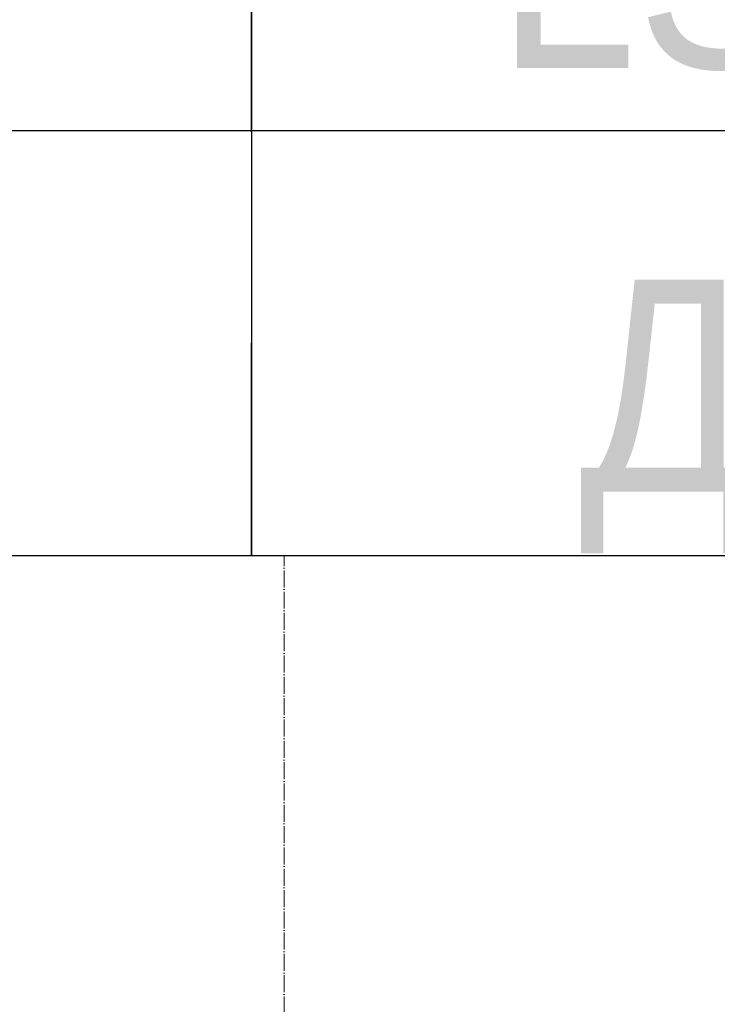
# Model space of a CAD drawing. Header units: millimetres. Extents: x -290 to 116110, y -2975 to 80225.
# Tile 31 of 247: x 47679 to 48500, y 23997 to 25156. Entities that reach past the tile are written whole.
import ezdxf
from ezdxf import colors
from ezdxf.entities.mleader import LeaderData, LeaderLine
from ezdxf.enums import TextEntityAlignment as Align
from ezdxf.math import Vec2, Vec3

# ---------------------------------------------------------------- set-up
doc = ezdxf.new("R2010")
doc.units = ezdxf.units.MM
doc.set_wipeout_variables(frame=1)
doc.linetypes.add('ADSK_Линия сетки', pattern=[25, 20, -2.5, 0, -2.5])
doc.layers.add('КИП_выноска', color=6, linetype='Continuous', lineweight=25)
doc.layers.add('Оси', color=7, linetype='Continuous', lineweight=9)
doc.styles.add('Arial', font='arial.ttf', dxfattribs={"width": 0.85, "height": 350})
doc.styles.add('GOST 2.304', font='simplex.shx', dxfattribs={"width": 0.65, "oblique": 15})
doc.styles.get("Standard").update_dxf_attribs({"font": 'arial.ttf'})

# ---------------------------------------------------------------- blocks, each defined once
blk = doc.blocks.new('A$Cc005853f')
at = {"layer": 'Оси', "color": 253, "linetype": 'ADSK_Линия сетки', "true_color": 0xaaaaaa}
for p, q in [((45903.1, 2607.6), (45903.1, 76891.8)), ((96019.7, 24139.4), (2672.8, 24139.4))]:
    blk.add_line(p, q, dxfattribs=at)
blk = doc.blocks.new('_None')
blk = doc.blocks.new('*U339')
at = {"color": 0, "linetype": 'Continuous', "lineweight": 30, "ltscale": 75, "width": 0.85, "flags": 104}
blk.add_attdef('ПРИМЕЧАНИЕ_1', text='', height=2.5, dxfattribs=at).set_placement((8, 3.611), align=Align.BOTTOM_CENTER)
at = {"color": 0, "lineweight": 30, "width": 0.85, "flags": 104}
blk.add_attdef('ПРИМЕЧАНИЕ_2', text='', height=2.5, dxfattribs=at).set_placement((8, -7.53), align=Align.BOTTOM_CENTER)
at = {"color": 0, "lineweight": 30, "style": 'GOST 2.304', "width": 0.85}
for tag, p in [('ИМЯ_КАБЕЛЯ_2', (8, -7.5)), ('ИМЯ_КАБЕЛЯ_3', (8, -12.5)), ('ИМЯ_КАБЕЛЯ_4', (8, -17.5)), ('ИМЯ_КАБЕЛЯ_5', (8, -22.5)), ('ИМЯ_КАБЕЛЯ_6', (8, -27.5)), ('ИМЯ_КАБЕЛЯ_7', (8, -32.5)), ('ИМЯ_КАБЕЛЯ_8', (8, -37.5)), ('ИМЯ_КАБЕЛЯ_9', (8, -42.5))]:
    blk.add_attdef(tag, text='', height=2.5, dxfattribs=at).set_placement(p, align=Align.BOTTOM_CENTER)
at = {"linetype": 'Continuous'}
blk.add_wipeout([(0, 2.5), (16, 2.5), (16, -2.5), (0, -2.5)], dxfattribs=at)
at = {"color": 0}
blk.add_line((0, -2.5), (0, 0), dxfattribs=at)
at = {"color": 0, "linetype": 'Continuous'}
blk.add_lwpolyline([(0, -2.5), (16, -2.5), (16, 2.5), (0, 2.5)], close=True, dxfattribs=at)
at = {"color": 0, "lineweight": 30, "style": 'GOST 2.304', "width": 0.85}
blk.add_attdef('ИМЯ_КАБЕЛЯ_1', text='', height=2.5, dxfattribs=at).set_placement((8, -2.5), align=Align.BOTTOM_CENTER)

msp = doc.modelspace()

# ---------------------------------------------------------------- block references
msp.add_blockref('A$Cc005853f', (2087, 921.7))

# ---------------------------------------------------------------- next in the draw order: leaders
at = {"layer": 'КИП_выноска'}
ml = msp.add_multileader_mtext('Standard', dxfattribs=at)
ml.set_content('ШУ-ДН2.4', color=256, style='Arial')
ml.set_leader_properties(color=256, linetype='ByLayer', lineweight=-1)
ml.set_arrow_properties(name='NONE')
ml.build(insert=Vec2(0, 0))
ml.multileader.update_dxf_attribs({"has_dogleg": 0, "text_left_attachment_type": 6, "text_right_attachment_type": 6, "dogleg_length": 0.5, "arrow_head_size": 300})
ctx = ml.context
ctx.base_point, ctx.char_height, ctx.arrow_head_size, ctx.landing_gap_size, ctx.plane_origin = Vec3(47000, 24744.2), 250, 300, 100, Vec3(43713, 23622.7)
ctx.left_attachment, ctx.right_attachment = 6, 6
notes = []
notes.append((ctx, [(0, (1, 1, 0), (46999.5, 24744.2), (1, 0), 0.5, [(0, [(46417.6, 25854.7)], 0, [])])]))
ctx.mtext.insert, ctx.mtext.flow_direction = Vec3(47100, 25052.5), 5
ctx.mtext.has_bg_fill, ctx.mtext.bg_color, ctx.mtext.bg_scale_factor, ctx.mtext.bg_transparency, ctx.mtext.use_window_bg_color = 1, -1027028792, 1.5, 0, 1
for ctx, leaders in notes:
    for number, flags, end, landing, length, lines in leaders:
        leader = LeaderData()
        leader.index, (leader.has_last_leader_line, leader.has_dogleg_vector, leader.attachment_direction) = number, flags
        leader.last_leader_point, leader.dogleg_vector, leader.dogleg_length = Vec3(end), Vec3(landing), length
        for number, points, colour, breaks in lines:
            line = LeaderLine()
            line.index, line.vertices, line.color, line.breaks = number, Vec3.list(points), colors.encode_raw_color(colour), breaks
            leader.lines.append(line)
        ctx.leaders.append(leader)

# ---------------------------------------------------------------- next in the draw order: block references
at = {"layer": 'КИП_выноска', "xscale": 100, "yscale": 100, "zscale": 100}
msp.add_blockref('*U339', (46353.9, 25274.3), dxfattribs=at)

# ---------------------------------------------------------------- next in the draw order: block references
msp.add_blockref('*U339', (46353.9, 24775.3), dxfattribs=at)

# ---------------------------------------------------------------- next in the draw order: block references
at = {"layer": 'КИП_выноска'}
ref = msp.add_blockref('*U339', (47951.5, 25274.3), dxfattribs=dict(at, xscale=100, yscale=100, zscale=100))
ref.add_attrib('ИМЯ_КАБЕЛЯ_1', 'LS2.3.3', dxfattribs={"layer": '0', "color": 0, "lineweight": 30, "height": 250, "style": 'Arial', "width": 0.85}).set_placement((48751.5, 25024.3), align=Align.BOTTOM_CENTER)

# ---------------------------------------------------------------- next in the draw order: block references
ref = msp.add_blockref('*U339', (47951.5, 24775.3), dxfattribs=dict(at, xscale=100, yscale=100, zscale=100))
ref.add_attrib('ИМЯ_КАБЕЛЯ_1', 'ДН2.3', dxfattribs={"layer": '0', "color": 0, "lineweight": 30, "height": 250, "style": 'Arial', "width": 0.85}).set_placement((48751.5, 24525.3), align=Align.BOTTOM_CENTER)

doc.saveas('drawing.dxf')
